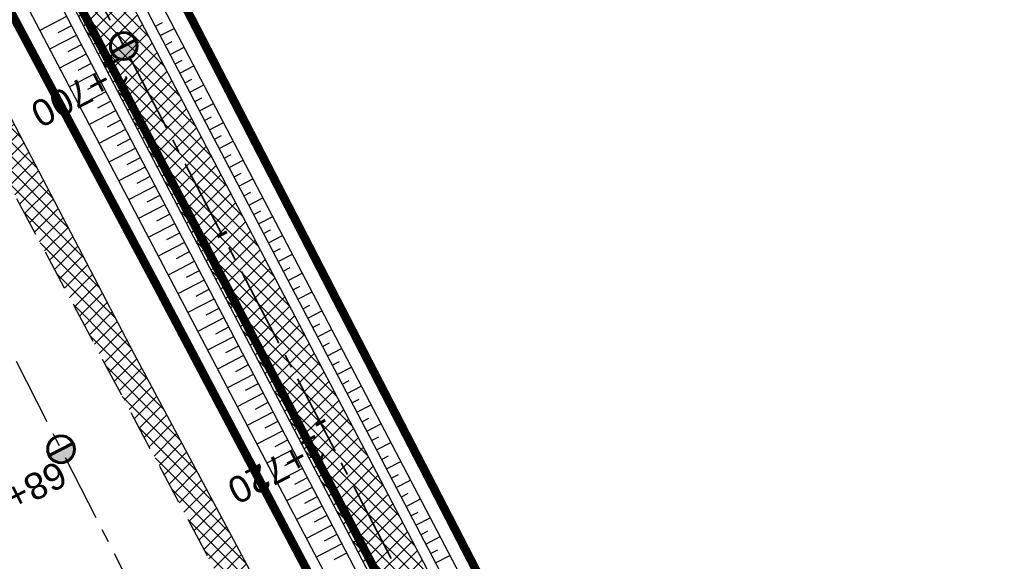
# Model space of a CAD drawing. Header units: metres. Extents: x 7529682 to 7533751, y 5721195 to 5727842.
# Tile 108 of 179: x 7530507 to 7530553, y 5726271 to 5726297. Entities that reach past the tile are written whole.
import ezdxf

# ---------------------------------------------------------------- set-up
doc = ezdxf.new("R2010")
doc.units = ezdxf.units.M
for name, pattern in [('817-dzialki-09-05-04$0$HIDDEN', [0.375, 0.25, -0.125]), ('ACAD_ISO05W100', [33, 24, -3, 0, -3, 0, -3]), ('CENTER', [50.8, 31.75, -6.35, 6.35, -6.35]), ('CENTER2', [28.575, 19.05, -3.175, 3.175, -3.175]), ('HIDDEN', [9.525, 6.35, -3.175])]:
    doc.linetypes.add(name, pattern=pattern)
for name, color, linetype in [('C-DROGI-SYTUACJA', 7, 'Continuous'), ('C-DROGI-SYTUACJA-ETYKIETY', 7, 'Continuous'), ('D-hatch-pobocza', 131, 'Continuous'), ('D-pobocza', 60, 'Continuous'), ('D-rowy', 160, 'Continuous'), ('D-skarpa', 2, 'Continuous'), ('D-skarpa-kreskowanie', 2, 'Continuous')]:
    doc.layers.add(name, color=color, linetype=linetype)
for name, color, linetype, lineweight, true_color in [('D-ewidencja-numery', 7, 'Continuous', 50, 0x40ff00), ('D-hatch-ciag-pieszo-rowerowy', 7, 'Continuous', 13, 0xff9f80), ('D-LR-etap-III', 7, '817-dzialki-09-05-04$0$HIDDEN', 50, 0x00008f)]:
    doc.layers.add(name, color=color, linetype=linetype, lineweight=lineweight, true_color=true_color)
for name, color, linetype, lineweight in [('D-krawędzie', 3, 'Continuous', 30), ('D-obrzeża', 2, 'Continuous', 30), ('D-oś', 10, 'CENTER', 30), ('D-pas-drogowy', 7, 'ACAD_ISO05W100', 50)]:
    doc.layers.add(name, color=color, linetype=linetype, lineweight=lineweight)
doc.layers.add('poprzeczki', color=7, linetype='Continuous', true_color=0x0000c7)
doc.styles.get("Standard").update_dxf_attribs({"font": 'arial.ttf'})
pattern_1 = [(45, (0, 0), (-0.33675960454, 0.33675960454), []), (135, (0, 0), (-0.33675960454, -0.33675960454), [])]

# ---------------------------------------------------------------- blocks, each defined once
blk = doc.blocks.new('kilometraz')
at = {"linetype": 'ByBlock', "lineweight": -2}
blk.add_hatch(color=0, dxfattribs=at).paths.add_polyline_path([(0, -0.28125, 0.41421356), (0.28125, 0, 0.41421356), (0, 0.28125)])
at = {"color": 0, "linetype": 'ByBlock', "lineweight": -2}
blk.add_line((0, 0.28125), (0, -0.28125), dxfattribs=at)
blk.add_circle((0, 0), 0.28125, dxfattribs=at)
blk = doc.blocks.new('AeccTickLine')
at = {"color": 0, "linetype": 'ByBlock', "lineweight": -2}
blk.add_line((0, 1), (0, -1), dxfattribs=at)

msp = doc.modelspace()

# ---------------------------------------------------------------- hatches: boundary and pattern name
at = {"layer": 'D-hatch-ciag-pieszo-rowerowy'}
h = msp.add_hatch(dxfattribs=at)
h.set_pattern_fill('ANSI37', color=256, scale=0.15, style=0)
h.set_pattern_definition(pattern_1)
edge = h.paths.add_edge_path()
edge.add_line((7530579.999, 5726163.494), (7530582.284, 5726164.519))
edge.add_line((7530582.284, 5726164.519), (7530574.938, 5726178.434))
edge.add_arc((7530619.154, 5726201.777), 50, 202.668, 207.8318, ccw=False)
edge.add_line((7530573.016, 5726182.508), (7530570.15, 5726189.371))
edge.add_arc((7530524.012, 5726170.102), 50, 22.668, 27.5934)
edge.add_line((7530568.325, 5726193.262), (7530565.111, 5726199.411))
edge.add_arc((7530529.661, 5726180.883), 40, 27.5934, 33.1309)
edge.add_line((7530563.158, 5726202.745), (7530555.511, 5726214.462))
edge.add_arc((7530589.008, 5726236.325), 40, 208.4475, 213.1309, ccw=False)
edge.add_line((7530553.837, 5726217.27), (7530543.028, 5726237.223))
edge.add_line((7530543.028, 5726237.223), (7530528.099, 5726266.319))
edge.add_line((7530528.099, 5726266.319), (7530507.524, 5726305.704))
edge.add_line((7530507.524, 5726305.704), (7530488.366, 5726341.909))
edge.add_line((7530488.366, 5726341.909), (7530485.291, 5726347.724))
edge.add_line((7530485.291, 5726347.724), (7530482.337, 5726347.963))
edge.add_line((7530482.337, 5726347.963), (7530486.156, 5726340.739))
edge.add_line((7530486.156, 5726340.739), (7530505.312, 5726304.54))
edge.add_line((7530505.312, 5726304.54), (7530525.878, 5726265.169))
edge.add_line((7530525.878, 5726265.169), (7530540.816, 5726236.057))
edge.add_line((7530540.816, 5726236.057), (7530551.688, 5726215.99))
edge.add_arc((7530586.858, 5726235.044), 40, 208.4475, 213.1309)
edge.add_line((7530553.361, 5726213.182), (7530560.998, 5726201.48))
edge.add_arc((7530527.501, 5726179.618), 40, 27.5934, 33.1309, ccw=False)
edge.add_line((7530562.951, 5726198.146), (7530566.06, 5726192.199))
edge.add_arc((7530521.747, 5726169.039), 50, 22.668, 27.5934, ccw=False)
edge.add_line((7530567.884, 5726188.309), (7530570.753, 5726181.44))
edge.add_arc((7530616.891, 5726200.71), 50, 202.668, 207.8318)
edge.add_line((7530572.675, 5726177.366), (7530579.999, 5726163.494))
at = {"layer": 'D-hatch-pobocza'}
h = msp.add_hatch(dxfattribs=at)
h.set_pattern_fill('ANSI37', color=256, scale=0.15, style=0)
h.set_pattern_definition(pattern_1)
h.paths.add_polyline_path([(7530484.05, 5726334.34), (7530471.92, 5726357.11), (7530458.95, 5726381.07), (7530447.57, 5726403.23), (7530435.55, 5726425.46), (7530424.34, 5726446.96), (7530408.22, 5726477.68), (7530396.72, 5726499.26), (7530381.74, 5726527.87), (7530371.44, 5726547.5), (7530359.58, 5726569.81), (7530349.42, 5726588.72), (7530332.29, 5726621.37), (7530323.72, 5726638.05), (7530306.54, 5726670.82), (7530298.56, 5726686.33), (7530287.26, 5726707.54), (7530284.291, 5726713.261), (7530282.67, 5726712.404), (7530284.501, 5726708.94), (7530291.376, 5726695.94), (7530296.046, 5726687.107), (7530304.464, 5726671.187), (7530316.604, 5726648.181), (7530333.058, 5726617.014), (7530350.004, 5726585.006), (7530367.258, 5726552.316), (7530385.763, 5726517.235), (7530404.054, 5726482.546), (7530421.087, 5726450.182), (7530442.442, 5726409.661), (7530463.421, 5726369.85), (7530489.269, 5726320.828), (7530506.412, 5726288.291), (7530524.315, 5726254.784), (7530540.549, 5726224.891), (7530548.273, 5726210.669), (7530551.697, 5726207.035), (7530543.21, 5726222.9), (7530538.34, 5726232.11), (7530533.7, 5726240.35), (7530511.95, 5726280.97), (7530499.24, 5726305.31)])

# ---------------------------------------------------------------- linework, layer by layer
at = {"layer": 'C-DROGI-SYTUACJA', "color": 10, "linetype": 'CENTER2', "lineweight": 35, "ltscale": 0.2}
msp.add_lwpolyline([(7530424.44, 5726461.025), (7530444.82, 5726422.144), (7530467.787, 5726378.156), (7530487.261, 5726341.324), (7530506.418, 5726305.122), (7530526.989, 5726265.744), (7530541.922, 5726236.64), (7530552.763, 5726216.63, 0.020438), (7530554.436, 5726213.822), (7530562.078, 5726202.113, -0.024166), (7530564.031, 5726198.778), (7530567.392, 5726192.349, -0.021495), (7530568.851, 5726189.237), (7530572.059, 5726181.558, 0.022535), (7530573.596, 5726178.299), (7530581.269, 5726163.764, 0.096558), (7530584.871, 5726159.294), (7530589.549, 5726155.354, -0.108108), (7530591.633, 5726152.643), (7530599.06, 5726136.869, -0.193566)], format="xyb", dxfattribs=at)
at = {"layer": 'D-ewidencja-numery', "color": 12, "ltscale": 15, "true_color": 0xc70000}
msp.add_lwpolyline([(7530427.465, 5726462.62), (7530447.928, 5726424.388), (7530471.127, 5726379.921), (7530490.501, 5726343.033), (7530509.499, 5726306.733), (7530529.89, 5726267.244), (7530543.852, 5726238.99), (7530554.809, 5726218.944), (7530559.027, 5726212.223), (7530563.061, 5726206.41), (7530566.934, 5726200.464), (7530569.771, 5726194.902), (7530571.473, 5726191.282), (7530572.839, 5726188.025), (7530575.295, 5726182.035), (7530579.737, 5726173.306), (7530583.3, 5726167.41), (7530583.3, 5726167.41), (7530583.3, 5726167.41)], dxfattribs=at)
at = {"layer": 'D-krawędzie', "linetype": 'HIDDEN', "ltscale": 0.3}
msp.add_lwpolyline([(7530263.782, 5726749.287), (7530270.196, 5726737.096), (7530272.433, 5726732.819), (7530276.009, 5726725.598), (7530279.7, 5726718.02), (7530284.501, 5726708.94), (7530291.376, 5726695.94), (7530296.046, 5726687.107), (7530304.464, 5726671.187), (7530316.604, 5726648.181), (7530333.058, 5726617.014), (7530350.004, 5726585.006), (7530367.258, 5726552.316), (7530385.763, 5726517.235), (7530404.054, 5726482.546), (7530421.087, 5726450.182), (7530442.442, 5726409.661), (7530463.421, 5726369.85), (7530489.269, 5726320.828), (7530506.412, 5726288.291), (7530524.315, 5726254.784), (7530540.549, 5726224.891), (7530548.24, 5726210.73)], dxfattribs=at)
at = {"layer": 'D-LR-etap-III', "ltscale": 10, "flags": 128}
msp.add_lwpolyline([(7531750.474, 5723895.103, 0.4, 0.4, 0), (7531750.505, 5723895.13, 0.4, 0.4, 0), (7531682.71, 5724022.92, 0.4, 0.4, 0), (7531619.177, 5724147.204, 0.4, 0.4, 0), (7531592.309, 5724198.489, 0.4, 0.4, 0), (7531553.264, 5724272.919, 0.4, 0.4, 0), (7531504.02, 5724366.79, 0.4, 0.4, 0), (7531482.09, 5724407.62, 0.4, 0.4, 0), (7531412.35, 5724541.183, 0.4, 0.4, 0), (7531388.464, 5724586.93, 0.4, 0.4, 0), (7531345.12, 5724669.94, 0.4, 0.4, 0), (7531127.66, 5725081.67, 0.4, 0.4, 0), (7531059.253, 5725211.041, 0.4, 0.4, 0), (7531008.007, 5725307.954, 0.4, 0.4, 0), (7530964.182, 5725390.836, 0.4, 0.4, 0), (7530914.557, 5725484.684, 0.4, 0.4, 0), (7530865.243, 5725577.494, 0.4, 0.4, 0), (7530840.085, 5725624.059, 0.4, 0.4, 0), (7530802.56, 5725694.925, 0.4, 0.4, 0), (7530755.54, 5725787.51, 0.4, 0.4, 0), (7530708.718, 5725876.303, 0.4, 0.4, 0), (7530695.12, 5725902.09, 0.4, 0.4, 0), (7530642.914, 5726001.078, 0.4, 0.4, 0), (7530634.935, 5726016.147, 0.4, 0.4, 0), (7530610.82, 5726061.93, 0.4, 0.4, 0), (7530610.82, 5726061.93, 0.4, 0.4, 0), (7530607.21, 5726063.51, 0.4, 0.4, 0), (7530597.42, 5726080.68, 0.4, 0.4, 0), (7530591.16, 5726088.44, 0.4, 0.4, 0), (7530581.28, 5726107.21, 0.4, 0.4, 0), (7530571.29, 5726130.56, 0.4, 0.4, 0), (7530549.555, 5726171.527, 0.4, 0.4, 0), (7530531.014, 5726206.474, 0.4, 0.4, 0), (7530516.461, 5726236.017, 0.4, 0.4, 0), (7530500.799, 5726266.141, 0.4, 0.4, 0), (7530491.35, 5726283.94, 0.4, 0.4, 0), (7530482.4, 5726303.41, 0.4, 0.4, 0), (7530482.4, 5726303.41, 0.4, 0.4, 0), (7530450.41, 5726357.28, 0.4, 0.4, 0), (7530397.759, 5726458.5, 0.4, 0.4, 0), (7530334.708, 5726583.665, 0.4, 0.4, 0), (7530303.939, 5726645.168, 0.4, 0.4, 0), (7530300.51, 5726651.778, 0.4, 0.4, 0), (7530289.214, 5726671.967, 0.4, 0.4, 0), (7530281.54, 5726685.57, 0.4, 0.4, 0), (7530261.371, 5726724.163, 0.4, 0.4, 0), (7530254.03, 5726738.21, 0.4, 0.4, 0), (7530197.22, 5726845.06, 0.4, 0.4, 0), (7530194.71, 5726849.15, 0.4, 0.4, 0), (7530195.92, 5726850.75, 0.4, 0.4, 0), (7530170.547, 5726892.961, 0.4, 0.4, 0), (7530143.175, 5726945.066, 0.4, 0.4, 0), (7530105.06, 5727018.32, 0.4, 0.4, 0), (7530100.06, 5727027.16, 0.4, 0.4, 0), (7530062.319, 5727099.625, 0.4, 0.4, 0), (7530015.379, 5727189.42, 0.4, 0.4, 0), (7529983.208, 5727250.207, 0.4, 0.4, 0), (7529953.284, 5727306.747, 0.4, 0.4, 0), (7529900.671, 5727406.159, 0.4, 0.4, 0), (7529890.63, 5727425.131, 0.4, 0.4, 0), (7529875.155, 5727454.426, 0.4, 0.4, 0), (7529857.56, 5727487.787, 0.4, 0.4, 0), (7529835.194, 5727530.193, 0.4, 0.4, 0), (7529811.741, 5727574.662, 0.4, 0.4, 0), (7529792.102, 5727611.923, 0.4, 0.4, 0), (7529768.066, 5727657.47, 0.4, 0.4, 0), (7529755.211, 5727682.131, 0.4, 0.4, 0), (7529753.31, 5727681.13, 0.4, 0.4, 0), (7529739.21, 5727707.77, 0.4, 0.4, 0), (7529735.395, 5727711.252, 0.4, 0.4, 0), (7529725.42, 5727730.2, 0.4, 0.4, 0), (7529723.55, 5727729.88, 0.4, 0.4, 0), (7529695.567, 5727782.932, 0.4, 0.4, 0), (7529717.68, 5727794.024, 0.4, 0.4, 0), (7529736.275, 5727758.647, 0.4, 0.4, 0), (7529736.275, 5727758.647, 0.4, 0.4, 0), (7529744.511, 5727750.406, 0.4, 0.4, 0), (7529744.511, 5727750.406, 0.4, 0.4, 0), (7529750.283, 5727738.55, 0.4, 0.4, 0), (7529777.109, 5727687.569, 0.4, 0.4, 0), (7529796.515, 5727651.33, 0.4, 0.4, 0), (7529814.938, 5727616.793, 0.4, 0.4, 0), (7529839.007, 5727572.304, 0.4, 0.4, 0), (7529860.618, 5727532.509, 0.4, 0.4, 0), (7529882.349, 5727491.504, 0.4, 0.4, 0), (7529904.865, 5727449.096, 0.4, 0.4, 0), (7529920.747, 5727418.885, 0.4, 0.4, 0), (7529946.677, 5727368.547, 0.4, 0.4, 0), (7529972.025, 5727320.573, 0.4, 0.4, 0), (7529987.74, 5727290.153, 0.4, 0.4, 0), (7529996.497, 5727273.662, 0.4, 0.4, 0), (7530017.541, 5727234.203, 0.4, 0.4, 0), (7530033.054, 5727204.864, 0.4, 0.4, 0), (7530051.623, 5727170.223, 0.4, 0.4, 0), (7530069.277, 5727137.016, 0.4, 0.4, 0), (7530089.385, 5727097.534, 0.4, 0.4, 0), (7530109.713, 5727060.747, 0.4, 0.4, 0), (7530136.77, 5727011.64, 0.4, 0.4, 0), (7530162.447, 5726962.744, 0.4, 0.4, 0), (7530187.674, 5726916.992, 0.4, 0.4, 0), (7530207.821, 5726879.335, 0.4, 0.4, 0), (7530230.626, 5726834.519, 0.4, 0.4, 0), (7530262.288, 5726776.618, 0.4, 0.4, 0), (7530277.51, 5726760.213, 0.4, 0.4, 0), (7530286.037, 5726744.107, 0.4, 0.4, 0), (7530288.097, 5726735.884, 0.4, 0.4, 0), (7530290.394, 5726725.047, 0.4, 0.4, 0), (7530296.177, 5726713.583, 0.4, 0.4, 0), (7530302.726, 5726701.182, 0.4, 0.4, 0), (7530325.685, 5726657.466, 0.4, 0.4, 0), (7530343.244, 5726623.649, 0.4, 0.4, 0), (7530360.23, 5726591.747, 0.4, 0.4, 0), (7530383.209, 5726548.059, 0.4, 0.4, 0), (7530406.018, 5726503.606, 0.4, 0.4, 0), (7530427.465, 5726462.62, 0.4, 0.4, 0), (7530447.928, 5726424.388, 0.4, 0.4, 0), (7530471.127, 5726379.921, 0.4, 0.4, 0), (7530490.501, 5726343.033, 0.4, 0.4, 0), (7530509.499, 5726306.733, 0.4, 0.4, 0), (7530529.89, 5726267.244, 0.4, 0.4, 0), (7530543.852, 5726238.99, 0.4, 0.4, 0), (7530554.809, 5726218.944, 0.4, 0.4, 0), (7530559.027, 5726212.223, 0.4, 0.4, 0), (7530563.061, 5726206.41, 0.4, 0.4, 0), (7530566.934, 5726200.464, 0.4, 0.4, 0), (7530569.771, 5726194.902, 0.4, 0.4, 0), (7530571.473, 5726191.282, 0.4, 0.4, 0), (7530572.839, 5726188.025, 0.4, 0.4, 0), (7530575.295, 5726182.035, 0.4, 0.4, 0), (7530579.737, 5726173.306, 0.4, 0.4, 0), (7530583.3, 5726167.41, 0.4, 0.4, 0), (7530593.4, 5726163.33, 0.4, 0.4, 0), (7530598.618, 5726155.264, 0.4, 0.4, 0), (7530608.258, 5726140.497, 0.4, 0.4, 0), (7530603.27, 5726136.83, 0.4, 0.4, 0), (7530606.53, 5726131.84, 0.4, 0.4, 0), (7530604.239, 5726124.217, 0.4, 0.4, 0), (7530605.847, 5726121.63, 0.4, 0.4, 0), (7530608.972, 5726116.164, 0.4, 0.4, 0), (7530618.114, 5726097.791, 0.4, 0.4, 0), (7530651.213, 5726034.96, 0.4, 0.4, 0), (7530670.244, 5725998.611, 0.4, 0.4, 0), (7530698.075, 5725945.953, 0.4, 0.4, 0), (7530716.506, 5725911.305, 0.4, 0.4, 0), (7530735.223, 5725875.667, 0.4, 0.4, 0), (7530752.504, 5725842.155, 0.4, 0.4, 0), (7530778.311, 5725793.501, 0.4, 0.4, 0), (7530797.5, 5725756.382, 0.4, 0.4, 0), (7530812.519, 5725728.289, 0.4, 0.4, 0), (7530820.039, 5725713.16, 0.4, 0.4, 0), (7530822.422, 5725710.194, 0.4, 0.4, 0), (7530833.155, 5725688.801, 0.4, 0.4, 0), (7530849.629, 5725656.159, 0.4, 0.4, 0), (7530867.983, 5725621.964, 0.4, 0.4, 0), (7530872.63, 5725612.888, 0.4, 0.4, 0), (7530880.354, 5725597.595, 0.4, 0.4, 0), (7530883.839, 5725593.389, 0.4, 0.4, 0), (7530891.782, 5725587.763, 0.4, 0.4, 0), (7530895.039, 5725584.281, 0.4, 0.4, 0), (7530897.034, 5725580.941, 0.4, 0.4, 0), (7530900.952, 5725579.946, 0.4, 0.4, 0), (7530904.81, 5725571.977, 0.4, 0.4, 0), (7530903.682, 5725568.566, 0.4, 0.4, 0), (7530908.901, 5725558.845, 0.4, 0.4, 0), (7530910.252, 5725545.672, 0.4, 0.4, 0), (7530912.873, 5725538.646, 0.4, 0.4, 0), (7530945.278, 5725478.464, 0.4, 0.4, 0), (7530959.692, 5725450.246, 0.4, 0.4, 0), (7531002.827, 5725368.192, 0.4, 0.4, 0), (7531044.704, 5725290.314, 0.4, 0.4, 0), (7531064.099, 5725253.213, 0.4, 0.4, 0), (7531083.01, 5725216.678, 0.4, 0.4, 0), (7531113.013, 5725158.466, 0.4, 0.4, 0), (7531137.364, 5725113.071, 0.4, 0.4, 0), (7531150.831, 5725086.712, 0.4, 0.4, 0), (7531159.746, 5725076.641, 0.4, 0.4, 0), (7531166.31, 5725074.58, 0.4, 0.4, 0), (7531172.29, 5725062.58, 0.4, 0.4, 0), (7531170.59, 5725055.606, 0.4, 0.4, 0), (7531173.733, 5725044.081, 0.4, 0.4, 0), (7531215.342, 5724964.86, 0.4, 0.4, 0), (7531238.054, 5724921.685, 0.4, 0.4, 0), (7531262.39, 5724875.283, 0.4, 0.4, 0), (7531295.587, 5724811.266, 0.4, 0.4, 0), (7531348.488, 5724712.363, 0.4, 0.4, 0), (7531363.741, 5724682.684, 0.4, 0.4, 0), (7531366.987, 5724675.865, 0.4, 0.4, 0), (7531382.541, 5724646.111, 0.4, 0.4, 0), (7531401.299, 5724610.875, 0.4, 0.4, 0), (7531428.965, 5724558.862, 0.4, 0.4, 0), (7531449.111, 5724520.398, 0.4, 0.4, 0), (7531477.293, 5724465.831, 0.4, 0.4, 0), (7531500.996, 5724421.113, 0.4, 0.4, 0), (7531512.122, 5724400.549, 0.4, 0.4, 0), (7531513.782, 5724396.757, 0.4, 0.4, 0), (7531526.32, 5724379.39, 0.4, 0.4, 0), (7531566.784, 5724302.736, 0.4, 0.4, 0), (7531612.277, 5724225.61, 0.4, 0.4, 0), (7531620.493, 5724210.548, 0.4, 0.4, 0), (7531631.578, 5724196.258, 0.4, 0.4, 0), (7531653.484, 5724152.434, 0.4, 0.4, 0), (7531661.151, 5724128.494, 0.4, 0.4, 0), (7531673.881, 5724101.186, 0.4, 0.4, 0), (7531684.691, 5724081.184, 0.4, 0.4, 0), (7531699.212, 5724051.17, 0.4, 0.4, 0), (7531704.034, 5724040.584, 0.4, 0.4, 0), (7531704.034, 5724040.584, 0.4, 0.4, 0), (7531703.913, 5724037.17, 0.4, 0.4, 0), (7531736.42, 5723969.232, 0.4, 0.4, 0), (7531738.285, 5723967.699, 0.4, 0.4, 0), (7531742.181, 5723962.346, 0.4, 0.4, 0), (7531744.286, 5723958.616, 0.4, 0.4, 0), (7531755.393, 5723944.193, 0.4, 0.4, 0), (7531758.69, 5723936.76, 0.4, 0.4, 0), (7531780.08, 5723929.25, 0.4, 0.4, 0), (7531792.612, 5723906.338, 0.4, 0.4, 0), (7531792.612, 5723906.338, 0.4, 0.4, 0), (7531756.962, 5723883.055, 0.4, 0.4, 0), (7531750.46, 5723895.13, 0.4, 0.4, 0), (7531750.46, 5723895.13, 0, 0, 0)], format="xyseb", dxfattribs=at)
at = {"layer": 'D-obrzeża'}
for points in [[(7530425.547, 5726461.605), (7530445.927, 5726422.724), (7530468.894, 5726378.737), (7530488.366, 5726341.909), (7530507.524, 5726305.704), (7530528.099, 5726266.319), (7530543.028, 5726237.223), (7530553.837, 5726217.27, 0.020438), (7530555.511, 5726214.462), (7530563.158, 5726202.745, -0.024166), (7530565.111, 5726199.411), (7530568.325, 5726193.262, -0.021495), (7530570.15, 5726189.371), (7530573.016, 5726182.508, 0.022535), (7530574.938, 5726178.434), (7530582.467, 5726164.173, 0.144123), (7530586.407, 5726160.127), (7530591.402, 5726157.316, -0.143266), (7530593.364, 5726155.308), (7530594.228, 5726153.684)], [(7530423.333, 5726460.444), (7530443.712, 5726421.565), (7530466.681, 5726377.574), (7530486.156, 5726340.739), (7530505.312, 5726304.54), (7530525.878, 5726265.169), (7530540.816, 5726236.057), (7530551.688, 5726215.99, 0.020438), (7530553.361, 5726213.182), (7530560.998, 5726201.48, -0.024166), (7530562.951, 5726198.146), (7530566.06, 5726192.199, -0.021495), (7530567.884, 5726188.309), (7530570.753, 5726181.44, 0.022535), (7530572.675, 5726177.366), (7530580.714, 5726162.138, 0.101584), (7530584.546, 5726157.479), (7530584.686, 5726157.365, -0.100735), (7530588.495, 5726152.75), (7530588.874, 5726152.037)]]:
    msp.add_lwpolyline(points, format="xyb", dxfattribs=at)
at = {"layer": 'D-oś', "ltscale": 0.1}
msp.add_lwpolyline([(7530594.845, 5726110.895), (7530540.21, 5726214.45), (7530503.32, 5726286.651), (7530486.173, 5726319.196), (7530460.325, 5726368.218), (7530439.346, 5726408.03), (7530417.989, 5726448.552), (7530400.958, 5726480.914), (7530382.667, 5726515.602), (7530364.162, 5726550.682), (7530346.91, 5726583.371), (7530329.964, 5726615.378), (7530313.508, 5726646.548), (7530301.37, 5726669.551), (7530292.952, 5726685.471), (7530288.281, 5726694.304), (7530281.407, 5726707.304), (7530276.579, 5726716.435), (7530272.867, 5726724.055), (7530269.314, 5726731.231), (7530267.097, 5726735.47), (7530260.688, 5726747.65), (7530256.664, 5726755.22)], dxfattribs=at)
at = {"layer": 'D-pas-drogowy', "ltscale": 0.2, "flags": 128}
msp.add_lwpolyline([(7531633.019, 5724182.834, 0.4, 0.4, 0), (7531617.559, 5724211.608, 0.4, 0.4, 0), (7531566.784, 5724302.736, 0.4, 0.4, 0), (7531538.419, 5724356.47, 0.4, 0.4, 0), (7531526.32, 5724379.39, 0.4, 0.4, 0), (7531516.102, 5724393.607, 0.4, 0.4, 0.001485), (7531513.78, 5724396.838, 0.4, 0.4, 0), (7531501.87, 5724413.41, 0.4, 0.4, 0), (7531474.926, 5724464.508, 0.4, 0.4, 0), (7531446.2, 5724518.992, 0.4, 0.4, 0), (7531424.962, 5724559.262, 0.4, 0.4, 0), (7531398.444, 5724609.566, 0.4, 0.4, 0), (7531379.647, 5724645.216, 0.4, 0.4, 0), (7531365.23, 5724672.56, 0.4, 0.4, 0), (7531341.306, 5724717.915, 0.4, 0.4, 0), (7531312.9, 5724771.789, 0.4, 0.4, 0), (7531292.591, 5724810.307, 0.4, 0.4, 0), (7531259.392, 5724873.271, 0.4, 0.4, 0), (7531233.74, 5724921.923, 0.4, 0.4, 0), (7531203.073, 5724980.092, 0.4, 0.4, 0), (7531173.471, 5725036.225, 0.4, 0.4, 0), (7531168.27, 5725046.09, 0.4, 0.4, 0), (7531172.29, 5725062.58, 0.4, 0.4, 0), (7531166.31, 5725074.58, 0.4, 0.4, 0), (7531150.32, 5725079.6, 0.4, 0.4, 0), (7531141.5, 5725096.43, 0.4, 0.4, 0), (7531109.312, 5725157.814, 0.4, 0.4, 0), (7531086.641, 5725201.048, 0.4, 0.4, 0), (7531059.198, 5725253.384, 0.4, 0.4, 0), (7531028.207, 5725312.489, 0.4, 0.4, 0), (7530999.105, 5725367.99, 0.4, 0.4, 0), (7530956.248, 5725449.725, 0.4, 0.4, 0), (7530924.398, 5725510.464, 0.4, 0.4, 0), (7530897.51, 5725561.74, 0.4, 0.4, 0), (7530894.46, 5725566.14, 0.4, 0.4, 0), (7530892.16, 5725570.49, 0.4, 0.4, 0), (7530869.363, 5725613.307, 0.4, 0.4, 0), (7530861.694, 5725627.705, 0.4, 0.4, 0), (7530852.74, 5725644.52, 0.4, 0.4, 0), (7530831.51, 5725684.2, 0.4, 0.4, 0), (7530811.13, 5725722.52, 0.4, 0.4, 0), (7530792.348, 5725757.941, 0.4, 0.4, 0), (7530768.03, 5725803.8, 0.4, 0.4, 0), (7530748.769, 5725840.179, 0.4, 0.4, 0), (7530727.7, 5725879.97, 0.4, 0.4, 0), (7530712.098, 5725909.545, 0.4, 0.4, 0), (7530693.644, 5725944.645, 0.4, 0.4, 0), (7530665.702, 5725997.539, 0.4, 0.4, 0), (7530641.76, 5726042.88, 0.4, 0.4, 0), (7530616.5, 5726091.48, 0.4, 0.4, 0), (7530604.628, 5726114.32, 0.4, 0.4, -0.007763), (7530602.5, 5726118.43, 0.4, 0.4, 0), (7530603.992, 5726123.395, 0.4, 0.4, 0), (7530606.53, 5726131.84, 0.4, 0.4, 0), (7530603.27, 5726136.83, 0.4, 0.4, 0), (7530593.776, 5726151.369, 0.4, 0.4, 0), (7530590.203, 5726156.84, 0.4, 0.4, 0), (7530583.3, 5726167.41, 0.4, 0.4, 0), (7530580.578, 5726170.428, 0.4, 0.4, 0), (7530575.85, 5726175.67, 0.4, 0.4, 0), (7530569.01, 5726186.66, 0.4, 0.4, 0), (7530562.555, 5726199.189, 0.4, 0.4, 0), (7530555.67, 5726211.39, 0.4, 0.4, 0), (7530548.29, 5726224.23, 0.4, 0.4, 0), (7530540.58, 5726237.71, 0.4, 0.4, 0), (7530532.68, 5726252.65, 0.4, 0.4, 0), (7530524.06, 5726269.35, 0.4, 0.4, 0), (7530502.82, 5726309.91, 0.4, 0.4, 0), (7530488.83, 5726336.63, 0.4, 0.4, 0), (7530466.03, 5726380.16, 0.4, 0.4, 0), (7530438.47, 5726432.77, 0.4, 0.4, 0), (7530424.53, 5726459.09, 0.4, 0.4, 0), (7530401.63, 5726502.97, 0.4, 0.4, 0), (7530383.38, 5726538.06, 0.4, 0.4, 0), (7530353.97, 5726593.52, 0.4, 0.4, 0), (7530338.47, 5726622.74, 0.4, 0.4, 0), (7530322.01, 5726653.88, 0.4, 0.4, 0), (7530297.54, 5726700.33, 0.4, 0.4, 0), (7530287.38, 5726719.6, 0.4, 0.4, 0), (7530285.95, 5726722.316, 0.4, 0.4, 0), (7530280.26, 5726733.12, 0.4, 0.4, 0), (7530266.73, 5726758.74, 0.4, 0.4, 0), (7530260.42, 5726770.47, 0.4, 0.4, 0), (7530253.25, 5726783.82, 0.4, 0.4, 0), (7530244.95, 5726799.33, 0.4, 0.4, 0), (7530239.39, 5726808.49, 0.4, 0.4, 0), (7530238.29, 5726807.9, 0.4, 0.4, 0), (7530218.11, 5726850.67, 0.4, 0.4, 0), (7530175.907, 5726928.168, 0.4, 0.4, 0), (7530096.68, 5727076.15, 0.4, 0.4, 0), (7530094.68, 5727079.89, 0.4, 0.4, 0), (7530064.597, 5727135.523, 0.4, 0.4, 0), (7530046.731, 5727168.892, 0.4, 0.4, 0), (7530025.803, 5727208.461, 0.4, 0.4, 0), (7530012.847, 5727232.979, 0.4, 0.4, 0), (7529994.15, 5727268.45, 0.4, 0.4, 0), (7529981.671, 5727291.93, 0.4, 0.4, 0), (7529949.89, 5727351.73, 0.4, 0.4, 0), (7529924.75, 5727399.03, 0.4, 0.4, 0), (7529915.516, 5727417.1, 0.4, 0.4, 0), (7529885.83, 5727475.19, 0.4, 0.4, 0), (7529862.56, 5727519.97, 0.4, 0.4, 0), (7529852.985, 5727538.191, 0.4, 0.4, 0), (7529836.513, 5727569.511, 0.4, 0.4, 0), (7529815.369, 5727609.141, 0.4, 0.4, 0), (7529792.795, 5727651.247, 0.4, 0.4, 0), (7529774.199, 5727685.858, 0.4, 0.4, 0), (7529746.966, 5727736.059, 0.4, 0.4, 0), (7529733.92, 5727757.62, 0.4, 0.4, 0), (7529708.607, 5727806.389, 0.4, 0.4, 0), (7529688.492, 5727796.345, 0.4, 0.4, 0), (7529723.55, 5727729.88, 0.4, 0.4, 0), (7529725.42, 5727730.2, 0.4, 0.4, 0), (7529735.38, 5727711.28, 0.4, 0.4, 0), (7529739.21, 5727707.77, 0.4, 0.4, 0), (7529753.31, 5727681.13, 0.4, 0.4, 0), (7529755.178, 5727682.114, 0.4, 0.4, 0), (7529792.102, 5727611.923, 0.4, 0.4, 0), (7529811.741, 5727574.662, 0.4, 0.4, 0), (7529835.194, 5727530.193, 0.4, 0.4, 0), (7529857.56, 5727487.787, 0.4, 0.4, 0), (7529875.155, 5727454.426, 0.4, 0.4, 0), (7529890.63, 5727425.131, 0.4, 0.4, 0), (7529900.671, 5727406.159, 0.4, 0.4, 0), (7529953.284, 5727306.747, 0.4, 0.4, 0), (7529983.208, 5727250.207, 0.4, 0.4, 0), (7530015.379, 5727189.42, 0.4, 0.4, 0), (7530062.319, 5727099.625, 0.4, 0.4, 0), (7530100.06, 5727027.16, 0.4, 0.4, 0), (7530105.06, 5727018.32, 0.4, 0.4, 0), (7530143.175, 5726945.066, 0.4, 0.4, 0), (7530170.547, 5726892.961, 0.4, 0.4, 0), (7530195.92, 5726850.75, 0.4, 0.4, 0), (7530194.71, 5726849.15, 0.4, 0.4, 0), (7530197.22, 5726845.06, 0.4, 0.4, 0), (7530254.03, 5726738.21, 0.4, 0.4, 0), (7530261.371, 5726724.163, 0.4, 0.4, 0), (7530281.54, 5726685.57, 0.4, 0.4, 0), (7530289.214, 5726671.967, 0.4, 0.4, 0), (7530300.51, 5726651.778, 0.4, 0.4, 0), (7530303.939, 5726645.168, 0.4, 0.4, 0), (7530334.708, 5726583.665, 0.4, 0.4, 0), (7530397.759, 5726458.5, 0.4, 0.4, 0), (7530450.41, 5726357.28, 0.4, 0.4, 0), (7530482.4, 5726303.41, 0.4, 0.4, 0), (7530483.688, 5726301.003, 0.4, 0.4, 0), (7530491.35, 5726283.94, 0.4, 0.4, 0), (7530512.67, 5726243.78, 0.4, 0.4, 0), (7530529.43, 5726209.46, 0.4, 0.4, 0), (7530571.29, 5726130.56, 0.4, 0.4, 0), (7530581.28, 5726107.21, 0.4, 0.4, 0), (7530591.16, 5726088.44, 0.4, 0.4, 0), (7530597.42, 5726080.68, 0.4, 0.4, 0), (7530607.21, 5726063.51, 0.4, 0.4, 0), (7530610.82, 5726061.93, 0.4, 0.4, 0), (7530634.935, 5726016.147, 0.4, 0.4, 0), (7530642.914, 5726001.078, 0.4, 0.4, 0), (7530695.12, 5725902.09, 0.4, 0.4, 0), (7530708.718, 5725876.303, 0.4, 0.4, 0), (7530755.54, 5725787.51, 0.4, 0.4, 0), (7530802.56, 5725694.925, 0.4, 0.4, 0), (7530840.085, 5725624.059, 0.4, 0.4, 0), (7530865.243, 5725577.494, 0.4, 0.4, 0), (7530914.557, 5725484.684, 0.4, 0.4, 0), (7530964.182, 5725390.836, 0.4, 0.4, 0), (7531008.007, 5725307.954, 0.4, 0.4, 0), (7531059.253, 5725211.041, 0.4, 0.4, 0), (7531127.66, 5725081.67, 0.4, 0.4, 0), (7531345.12, 5724669.94, 0.4, 0.4, 0), (7531388.464, 5724586.93, 0.4, 0.4, 0), (7531412.35, 5724541.183, 0.4, 0.4, 0), (7531482.09, 5724407.62, 0.4, 0.4, 0), (7531504.02, 5724366.79, 0.4, 0.4, 0), (7531519.374, 5724337.52, 0.4, 0.4, 0), (7531563.749, 5724252.932, 0.4, 0.4, 0), (7531602.175, 5724179.681, 0.4, 0.4, 0), (7531619.177, 5724147.204, 0.4, 0.4, 0), (7531625.038, 5724135.635, 0.4, 0.4, 0), (7531656.796, 5724073.316, 0.4, 0.4, 0), (7531675.12, 5724037.36, 0.4, 0.4, 0), (7531682.71, 5724022.92, 0.4, 0.4, 0), (7531705.565, 5723979.811, 0.4, 0.4, 0), (7531736.606, 5723921.262, 0.4, 0.4, 0), (7531750.46, 5723895.13, 0.4, 0.4, 0), (7531740.77, 5723886.56, 0.4, 0.4, 0), (7531732.86, 5723885, 0.4, 0.4, 0), (7531722.18, 5723887.77, 0.4, 0.4, 0), (7531729.87, 5723862.17, 0.4, 0.4, 0), (7531742.92, 5723861.93, 0.4, 0.4, 0), (7531763.71, 5723859.52, 0.4, 0.4, 0), (7531768.42, 5723854.12, 0.4, 0.4, 0), (7531787.42, 5723817.97, 0.4, 0.4, 0), (7531795.57, 5723809.82, 0.4, 0.4, 0), (7531816.347, 5723819.85, 0.4, 0.4, 0), (7531816.347, 5723819.85, 0.4, 0.4, 0), (7531805.06, 5723843.23, 0.4, 0.4, 0), (7531803.61, 5723886.23, 0.4, 0.4, 0), (7531803.61, 5723886.23, 0.4, 0.4, 0), (7531780.08, 5723929.25, 0.4, 0.4, 0), (7531758.69, 5723936.76, 0.4, 0.4, 0), (7531749.359, 5723946.412, 0.4, 0.4, 0), (7531742.71, 5723953.29, 0.4, 0.4, 0), (7531735.177, 5723967.878, 0.4, 0.4, 0), (7531722.37, 5723992.68, 0.4, 0.4, 0), (7531705.042, 5724030.886, 0.4, 0.4, 0), (7531699.47, 5724043.17, 0.4, 0.4, 0), (7531692.69, 5724058.11, 0.4, 0.4, 0), (7531679.672, 5724084.017, 0.4, 0.4, 0), (7531674.55, 5724094.21, 0.4, 0.4, 0), (7531666.633, 5724114.003, 0.4, 0.4, 0), (7531649, 5724153.82, 0.4, 0.4, 0), (7531641.49, 5724149.34, 0.4, 0.4, 0), (7531626.04, 5724179.34, 0.4, 0.4, 0), (7531633.03, 5724182.84, 0, 0, 0)], format="xyseb", dxfattribs=at)
at = {"layer": 'D-pobocza'}
for points in [[(7530324.032, 5726655.814), (7530341.472, 5726622.699), (7530358.39, 5726590.299), (7530381.354, 5726547.095), (7530404.5, 5726502.816), (7530425.99, 5726461.837), (7530446.37, 5726422.955), (7530469.336, 5726378.97), (7530488.808, 5726342.142), (7530507.967, 5726305.936), (7530528.543, 5726266.549), (7530543.47, 5726237.456), (7530554.277, 5726217.509, 0.020438), (7530555.929, 5726214.736), (7530563.577, 5726203.019, -0.024166), (7530565.554, 5726199.643), (7530568.768, 5726193.493, -0.021495), (7530570.611, 5726189.564), (7530573.478, 5726182.701, 0.022535), (7530575.38, 5726178.667), (7530582.909, 5726164.407)], [(7530320.936, 5726654.183), (7530338.372, 5726621.074), (7530355.294, 5726588.668), (7530378.258, 5726545.463), (7530401.399, 5726501.193), (7530422.89, 5726460.212), (7530443.269, 5726421.333), (7530466.238, 5726377.342), (7530485.714, 5726340.506), (7530504.869, 5726304.308), (7530525.434, 5726264.939), (7530540.374, 5726235.824), (7530551.248, 5726215.751, 0.020438), (7530552.942, 5726212.908), (7530560.579, 5726201.207, -0.024166), (7530562.508, 5726197.914), (7530565.617, 5726191.967, -0.021495), (7530567.423, 5726188.116), (7530570.292, 5726181.248, 0.022535), (7530572.232, 5726177.133), (7530572.779, 5726176.098)]]:
    msp.add_lwpolyline(points, format="xyb", dxfattribs=at)
msp.add_lwpolyline([(7530548.273, 5726210.669), (7530551.697, 5726207.035), (7530543.21, 5726222.9), (7530538.34, 5726232.11), (7530533.7, 5726240.35), (7530511.95, 5726280.97), (7530499.24, 5726305.31), (7530484.05, 5726334.34), (7530471.92, 5726357.11), (7530458.95, 5726381.07), (7530447.57, 5726403.23), (7530435.55, 5726425.46), (7530424.34, 5726446.96)], dxfattribs=at)
at = {"layer": 'D-rowy', "linetype": 'HIDDEN', "ltscale": 0.1, "const_width": 0.4, "flags": 128}
msp.add_lwpolyline([(7530551.499, 5726212.267), (7530543.597, 5726226.236), (7530531.122, 5726249.92), (7530513.079, 5726284.072), (7530493.258, 5726321.227), (7530474.307, 5726357.907), (7530450.222, 5726402.72), (7530429.968, 5726441.454), (7530407.859, 5726483.738), (7530388.275, 5726520.931), (7530367.428, 5726560.809), (7530342.591, 5726608.109), (7530323.482, 5726644.276), (7530301.727, 5726686.325), (7530278.863, 5726729.805), (7530276.238, 5726736.773), (7530276.238, 5726736.773)], dxfattribs=at)
at = {"layer": 'D-skarpa', "linetype": 'Continuous'}
for points in [[(7530478.18, 5726351.388), (7530484.351, 5726339.785), (7530485.225, 5726338.144), (7530503.598, 5726303.63), (7530504.009, 5726302.848), (7530520.287, 5726271.864), (7530522.62, 5726267.441), (7530524.266, 5726264.322), (7530524.926, 5726263.03), (7530527.21, 5726258.583), (7530529.502, 5726254.139), (7530531.78, 5726249.688, -0.036809), (7530539.503, 5726236.791)], [(7530486.059, 5726349.898), (7530489.837, 5726342.685), (7530490.699, 5726341.041), (7530506.95, 5726310.042), (7530508.829, 5726306.398), (7530509.203, 5726305.562), (7530511.355, 5726301.044), (7530529.219, 5726266.909), (7530529.901, 5726265.583), (7530536.761, 5726252.243, -0.022281), (7530543.172, 5726238.674)]]:
    msp.add_lwpolyline(points, format="xyb", dxfattribs=at)
at = {"layer": 'D-skarpa-kreskowanie', "linetype": 'Continuous'}
for p, q in [((7530508.763, 5726296.853, 107.544), (7530507.504, 5726296.195, 106.597)), ((7530508.995, 5726296.41, 107.544), (7530508.366, 5726296.081, 107.071)), ((7530512.951, 5726296.395, 107.673), (7530513.28, 5726296.567, 107.426)), ((7530513.183, 5726295.952, 107.673), (7530513.84, 5726296.296, 107.179)), ((7530509.226, 5726295.967, 107.544), (7530507.969, 5726295.31, 106.598)), ((7530509.458, 5726295.523, 107.543), (7530508.83, 5726295.195, 107.071)), ((7530513.414, 5726295.509, 107.673), (7530513.743, 5726295.681, 107.425)), ((7530513.646, 5726295.066, 107.673), (7530514.303, 5726295.41, 107.178)), ((7530509.689, 5726295.08, 107.543), (7530508.435, 5726294.425, 106.599)), ((7530513.877, 5726294.623, 107.672), (7530514.206, 5726294.795, 107.425)), ((7530509.921, 5726294.637, 107.543), (7530509.294, 5726294.31, 107.071)), ((7530514.109, 5726294.18, 107.672), (7530514.767, 5726294.524, 107.177)), ((7530510.152, 5726294.194, 107.543), (7530508.9, 5726293.539, 106.601)), ((7530514.34, 5726293.736, 107.672), (7530514.67, 5726293.908, 107.424)), ((7530510.384, 5726293.751, 107.543), (7530509.758, 5726293.424, 107.072)), ((7530514.572, 5726293.293, 107.672), (7530515.231, 5726293.638, 107.176)), ((7530510.615, 5726293.307, 107.543), (7530509.365, 5726292.654, 106.602)), ((7530514.803, 5726292.85, 107.672), (7530515.133, 5726293.022, 107.424)), ((7530510.847, 5726292.864, 107.542), (7530510.222, 5726292.538, 107.072)), ((7530515.035, 5726292.407, 107.672), (7530515.695, 5726292.752, 107.175)), ((7530511.078, 5726292.421, 107.542), (7530509.83, 5726291.769, 106.603)), ((7530511.31, 5726291.978, 107.542), (7530510.686, 5726291.652, 107.073)), ((7530515.266, 5726291.964, 107.671), (7530515.596, 5726292.136, 107.423)), ((7530511.541, 5726291.535, 107.542), (7530510.295, 5726290.884, 106.604)), ((7530515.498, 5726291.52, 107.671), (7530516.158, 5726291.866, 107.174)), ((7530511.773, 5726291.092, 107.542), (7530511.15, 5726290.766, 107.073)), ((7530515.729, 5726291.077, 107.671), (7530516.06, 5726291.25, 107.422)), ((7530512.004, 5726290.648, 107.541), (7530510.76, 5726289.998, 106.605)), ((7530515.961, 5726290.634, 107.671), (7530516.622, 5726290.98, 107.174)), ((7530512.236, 5726290.205, 107.541), (7530511.614, 5726289.88, 107.074)), ((7530516.192, 5726290.191, 107.671), (7530516.523, 5726290.364, 107.422)), ((7530512.467, 5726289.762, 107.541), (7530511.225, 5726289.113, 106.607)), ((7530516.424, 5726289.748, 107.671), (7530517.086, 5726290.094, 107.173)), ((7530512.699, 5726289.319, 107.541), (7530512.078, 5726288.995, 107.074)), ((7530516.655, 5726289.305, 107.67), (7530516.986, 5726289.478, 107.421)), ((7530516.887, 5726288.861, 107.67), (7530517.549, 5726289.208, 107.172)), ((7530512.93, 5726288.876, 107.541), (7530511.69, 5726288.228, 106.608)), ((7530513.162, 5726288.433, 107.541), (7530512.542, 5726288.109, 107.075)), ((7530517.118, 5726288.418, 107.67), (7530517.45, 5726288.591, 107.421)), ((7530517.35, 5726287.975, 107.67), (7530518.013, 5726288.322, 107.171)), ((7530513.393, 5726287.989, 107.54), (7530512.155, 5726287.343, 106.609)), ((7530513.625, 5726287.546, 107.54), (7530513.006, 5726287.223, 107.075)), ((7530517.581, 5726287.532, 107.67), (7530517.913, 5726287.705, 107.42)), ((7530517.813, 5726287.089, 107.67), (7530518.477, 5726287.436, 107.17)), ((7530513.857, 5726287.103, 107.54), (7530512.62, 5726286.457, 106.61)), ((7530514.088, 5726286.66, 107.54), (7530513.47, 5726286.337, 107.075)), ((7530518.044, 5726286.646, 107.669), (7530518.376, 5726286.819, 107.42)), ((7530518.276, 5726286.202, 107.669), (7530518.94, 5726286.55, 107.169)), ((7530514.32, 5726286.217, 107.54), (7530513.085, 5726285.572, 106.612)), ((7530514.551, 5726285.774, 107.54), (7530513.935, 5726285.451, 107.076)), ((7530518.507, 5726285.759, 107.669), (7530518.84, 5726285.933, 107.419)), ((7530518.739, 5726285.316, 107.669), (7530519.404, 5726285.664, 107.168)), ((7530514.783, 5726285.33, 107.539), (7530513.551, 5726284.687, 106.613)), ((7530518.97, 5726284.873, 107.669), (7530519.303, 5726285.047, 107.418)), ((7530515.014, 5726284.887, 107.539), (7530514.399, 5726284.566, 107.076)), ((7530519.202, 5726284.43, 107.669), (7530519.868, 5726284.778, 107.168)), ((7530515.246, 5726284.444, 107.539), (7530514.016, 5726283.801, 106.614)), ((7530519.433, 5726283.986, 107.668), (7530519.766, 5726284.161, 107.418)), ((7530515.477, 5726284.001, 107.539), (7530514.863, 5726283.68, 107.077)), ((7530519.665, 5726283.543, 107.668), (7530520.331, 5726283.892, 107.167)), ((7530515.709, 5726283.558, 107.539), (7530514.481, 5726282.916, 106.615)), ((7530519.896, 5726283.1, 107.668), (7530520.23, 5726283.274, 107.417)), ((7530515.94, 5726283.114, 107.539), (7530515.327, 5726282.794, 107.077)), ((7530520.128, 5726282.657, 107.668), (7530520.795, 5726283.006, 107.166)), ((7530516.172, 5726282.671, 107.538), (7530514.946, 5726282.031, 106.616)), ((7530520.359, 5726282.214, 107.668), (7530520.693, 5726282.388, 107.417)), ((7530516.635, 5726281.785, 107.538), (7530515.411, 5726281.146, 106.618)), ((7530516.403, 5726282.228, 107.538), (7530515.791, 5726281.908, 107.078)), ((7530520.591, 5726281.771, 107.667), (7530521.259, 5726282.12, 107.165)), ((7530516.866, 5726281.342, 107.538), (7530516.255, 5726281.022, 107.078)), ((7530520.822, 5726281.327, 107.667), (7530521.157, 5726281.502, 107.416)), ((7530517.098, 5726280.899, 107.538), (7530515.876, 5726280.26, 106.619)), ((7530521.054, 5726280.884, 107.667), (7530521.722, 5726281.234, 107.164)), ((7530517.329, 5726280.455, 107.538), (7530516.719, 5726280.137, 107.079)), ((7530521.285, 5726280.441, 107.667), (7530521.62, 5726280.616, 107.415)), ((7530517.561, 5726280.012, 107.537), (7530516.341, 5726279.375, 106.62)), ((7530521.517, 5726279.998, 107.667), (7530522.186, 5726280.348, 107.163)), ((7530517.792, 5726279.569, 107.537), (7530517.183, 5726279.251, 107.079)), ((7530521.748, 5726279.555, 107.667), (7530522.083, 5726279.73, 107.415)), ((7530521.98, 5726279.112, 107.666), (7530522.65, 5726279.462, 107.163)), ((7530518.024, 5726279.126, 107.537), (7530516.806, 5726278.49, 106.621)), ((7530518.255, 5726278.683, 107.537), (7530517.647, 5726278.365, 107.079)), ((7530522.211, 5726278.668, 107.666), (7530522.547, 5726278.843, 107.414)), ((7530522.443, 5726278.225, 107.666), (7530523.114, 5726278.576, 107.162)), ((7530518.487, 5726278.24, 107.537), (7530517.271, 5726277.605, 106.623)), ((7530518.718, 5726277.796, 107.537), (7530518.111, 5726277.479, 107.08)), ((7530522.674, 5726277.782, 107.666), (7530523.01, 5726277.957, 107.414)), ((7530522.906, 5726277.339, 107.666), (7530523.577, 5726277.69, 107.161)), ((7530518.95, 5726277.353, 107.536), (7530517.736, 5726276.719, 106.624)), ((7530519.181, 5726276.91, 107.536), (7530518.575, 5726276.593, 107.08)), ((7530523.137, 5726276.896, 107.666), (7530523.473, 5726277.071, 107.413)), ((7530523.369, 5726276.453, 107.665), (7530524.041, 5726276.804, 107.16)), ((7530519.413, 5726276.467, 107.536), (7530518.202, 5726275.834, 106.625)), ((7530519.644, 5726276.024, 107.536), (7530519.039, 5726275.708, 107.081)), ((7530523.6, 5726276.009, 107.665), (7530523.937, 5726276.185, 107.412)), ((7530523.832, 5726275.566, 107.665), (7530524.505, 5726275.918, 107.159)), ((7530519.876, 5726275.58, 107.536), (7530518.667, 5726274.949, 106.626)), ((7530524.063, 5726275.123, 107.665), (7530524.4, 5726275.299, 107.412)), ((7530520.107, 5726275.137, 107.536), (7530519.503, 5726274.822, 107.081)), ((7530524.295, 5726274.68, 107.665), (7530524.968, 5726275.032, 107.158)), ((7530520.339, 5726274.694, 107.535), (7530519.132, 5726274.064, 106.627)), ((7530524.527, 5726274.237, 107.665), (7530524.863, 5726274.413, 107.411)), ((7530520.57, 5726274.251, 107.535), (7530519.967, 5726273.936, 107.082)), ((7530524.758, 5726273.793, 107.664), (7530525.432, 5726274.146, 107.157)), ((7530520.802, 5726273.808, 107.535), (7530519.597, 5726273.178, 106.629)), ((7530524.99, 5726273.35, 107.664), (7530525.327, 5726273.526, 107.411)), ((7530521.033, 5726273.365, 107.535), (7530520.431, 5726273.05, 107.082)), ((7530525.221, 5726272.907, 107.664), (7530525.896, 5726273.26, 107.157)), ((7530521.265, 5726272.921, 107.535), (7530520.062, 5726272.293, 106.63)), ((7530525.453, 5726272.464, 107.664), (7530525.79, 5726272.64, 107.41)), ((7530521.496, 5726272.478, 107.535), (7530520.895, 5726272.164, 107.083)), ((7530525.684, 5726272.021, 107.664), (7530526.359, 5726272.374, 107.156)), ((7530521.728, 5726272.035, 107.534), (7530520.528, 5726271.408, 106.632)), ((7530521.959, 5726271.592, 107.534), (7530521.36, 5726271.279, 107.084)), ((7530525.916, 5726271.578, 107.664), (7530526.253, 5726271.754, 107.409)), ((7530526.147, 5726271.134, 107.663), (7530526.823, 5726271.488, 107.155))]:
    msp.add_line(p, q, dxfattribs=at)

# ---------------------------------------------------------------- block references
at = {"layer": 'C-DROGI-SYTUACJA-ETYKIETY', "color": 10, "linetype": 'Continuous', "lineweight": 60, "xscale": 2.249999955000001, "yscale": 2.249999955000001, "zscale": 2.249999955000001, "rotation": 297.0640359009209}
msp.add_blockref('kilometraz', (7530508.513, 5726276.488), dxfattribs=at)
at = {"layer": 'poprzeczki', "color": 10, "linetype": 'Continuous', "lineweight": 60, "xscale": 2.249999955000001, "yscale": 2.249999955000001, "zscale": 2.249999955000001, "rotation": 297.5819487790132}
msp.add_blockref('kilometraz', (7530511.465, 5726295.461), dxfattribs=at)
at = {"layer": 'poprzeczki', "color": 2, "linetype": 'Continuous', "lineweight": 60, "xscale": 0.25, "yscale": 0.25, "zscale": 0.25, "rotation": 297.5819487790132}
for p in [(7530516.095, 5726286.597), (7530520.725, 5726277.734)]:
    msp.add_blockref('AeccTickLine', p, dxfattribs=at)

# ---------------------------------------------------------------- texts
at = {"layer": 'C-DROGI-SYTUACJA-ETYKIETY', "color": 2}
for s, rotation, p in [('1+700', 207.5819, (7530511.306, 5726294.955)), ('1+720', 207.5819, (7530520.567, 5726277.228)), ('68+200', 207.064, (7530508.35, 5726275.983))]:
    msp.add_text(s, height=1.25, rotation=rotation, dxfattribs=at).set_placement(p)

doc.saveas('drawing.dxf')
